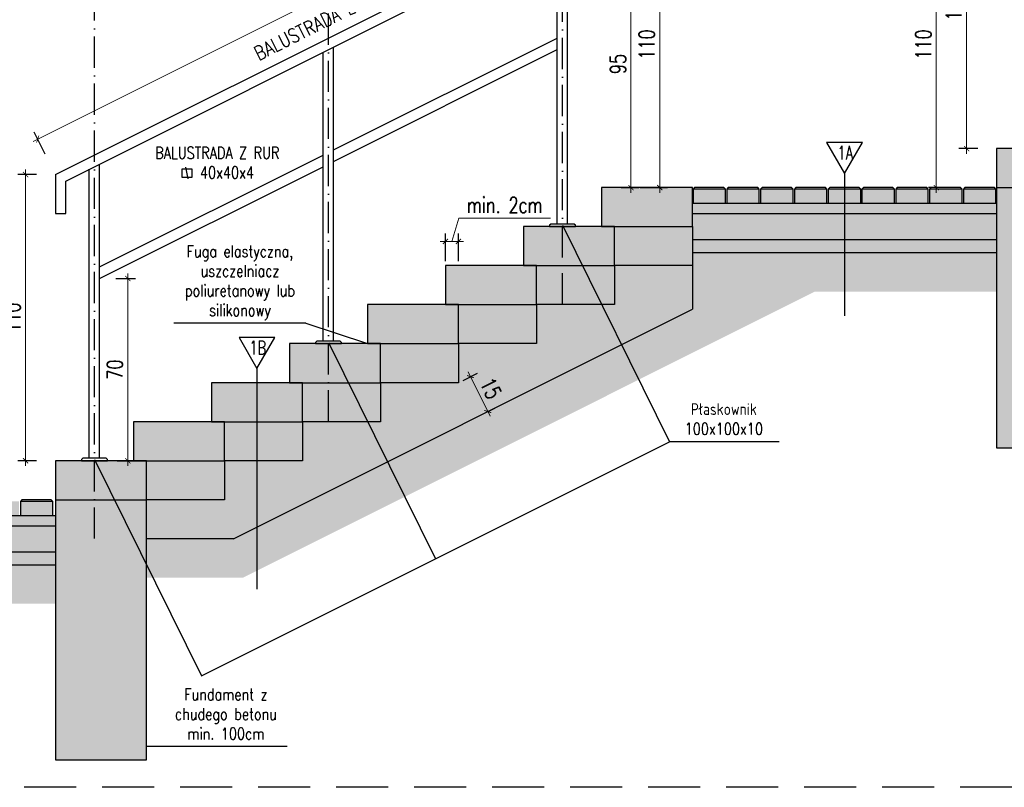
# Model space of a CAD drawing. Header units: millimetres. Extents: x 31969 to 285678, y -69766 to -1123.
# Tile 28 of 176: x 139564 to 139942, y -19240 to -18945. Entities that reach past the tile are written whole.
import ezdxf
from ezdxf.enums import TextEntityAlignment as Align

# ---------------------------------------------------------------- set-up
doc = ezdxf.new("R2010")
doc.units = ezdxf.units.MM
for name, pattern in [('ACAD_ISO03W100', [30, 12, -18]), ('ACAD_ISO10W100', [18, 12, -3, 0, -3]), ('HIDDEN', [0.375, 0.25, -0.125])]:
    doc.linetypes.add(name, pattern=pattern)
for name, color, linetype in [('a-balustrada i pochwyt', 1, 'Continuous'), ('a-balustrady detal', 5, 'Continuous'), ('a-opis 2', 1, 'Continuous'), ('a-osie', 4, 'ACAD_ISO10W100'), ('a-przekrój 1', 3, 'Continuous'), ('a-przekrój 2', 251, 'Continuous'), ('a-przekrój 4', 118, 'Continuous'), ('a-przekrój 5', 5, 'Continuous'), ('a-przerywana', 250, 'HIDDEN'), ('a-wymiary', 11, 'Continuous')]:
    doc.layers.add(name, color=color, linetype=linetype)
doc.styles.add('RS01507', font='romans.shx', dxfattribs={"width": 0.7, "height": 0.15})
doc.styles.add('WYMIAR', font='romans.shx', dxfattribs={"width": 0.8})
doc.styles.add('WYMIARY', font='simplex.shx', dxfattribs={"width": 0.75})
doc.dimstyles.new('MAREK50', dxfattribs={"dimtxt": 12.5, "dimasz": 5, "dimexe": 3, "dimexo": 2, "dimgap": 3.5, "dimtad": 1, "dimdec": 1, "dimdsep": 46, "dimtxsty": 'WYMIARY', "dimblk1": 'ARCHTICK', "dimblk2": 'ARCHTICK', "dimsah": 1, "dimcen": 2.5, "dimdle": 5, "dimadec": 0, "dimazin": 0, "dimtfac": 1, "dimtdec": 1, "dimtmove": 1, "dimatfit": 3, "dimldrblk": 'ARCHTICK', "dimfxl": 1, "dimtolj": 1, "dimtzin": 0, "dimarcsym": 0})
pattern_1 = [(50, (-1473.0534, -425.0297), (3.64369338, -0.31878171), [0.381, -4.191]), (355, (-1473.0534, -425.0297), (-0.70486843, 3.8211369), [0.3048, -3.35281168]), (100.4514447, (-1472.7497, -425.0563), (2.93882494, 3.50235504), [0.32380018, -3.56180489]), (46.1842, (-1473.0534, -424.0137), (5.42158082, -0.84084656), [0.5715, -6.2865]), (96.6355576, (-1472.6016, -424.084), (4.74808268, 4.9485225), [0.48570046, -5.34271216]), (351.184151, (-1473.0534, -424.014), (4.74808268, 4.9485225), [0.45719934, -5.02919464]), (21, (-1472.5454, -424.2677), (3.032287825, -2.045303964), [0.381, -4.191]), (326, (-1472.5454, -424.2677), (1.23604057, 3.68375932), [0.3048, -3.3528]), (71.451445, (-1472.2927, -424.4382), (4.268328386, 1.63845538), [0.32380018, -3.56179875]), (37.5, (-1473.0534, -425.0297), (0.061772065, 1.691100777), [0, -3.31216, 0, -3.4036, 0, -3.3655]), (7.5, (-1473.0534, -425.0297), (1.33639325, 2.003611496), [0, -1.94056, 0, -3.23596, 0, -1.2827]), (327.5, (-1474.1862, -425.0297), (2.711811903, -0.11457488), [0, -1.27, 0, -3.9624, 0, -5.2578]), (317.5, (-1474.6942, -425.0297), (2.962583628, 0.50852982), [0, -1.651, 0, -2.63144, 0, -3.7338])]
pattern_2 = [(45, (-1473.05335, -425.02975), (-0.1683798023, 0.5051394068), [0, -0.47625])]

# ---------------------------------------------------------------- blocks, each defined once
blk = doc.blocks.new('_ARCHTICK')
at = {"color": 0, "linetype": 'ByBlock', "const_width": 0.15}
blk.add_lwpolyline([(-0.5, -0.5), (0.5, 0.5)], dxfattribs=at)
blk = doc.blocks.new('*D252')
at = {"layer": 'a-wymiary', "color": 0, "linetype": 'ACAD_ISO03W100', "lineweight": -2, "ltscale": 100}
blk.add_line((139734.19, -19083.36), (139739.72, -19080.6), dxfattribs=at)
at = {"layer": 'a-wymiary', "color": 0, "lineweight": 0, "ltscale": 100}
blk.add_line((139736.15, -19080.15), (139744.64, -19097.15), dxfattribs=at)
at = {"layer": 'a-wymiary', "color": 0, "lineweight": -2, "ltscale": 100}
blk.add_line((139740.9, -19096.78), (139746.43, -19094.02), dxfattribs=at)
at = {"layer": 'DEFPOINTS', "color": 0, "ltscale": 100}
for p in [(139732.4, -19084.26), (139743.75, -19095.36), (139739.11, -19097.68)]:
    blk.add_point(p, dxfattribs=at)
at = {"layer": 'a-wymiary', "color": 0, "lineweight": 0, "ltscale": 100, "xscale": 2, "yscale": 2, "zscale": 2}
for p, rotation in [((139737.04, -19081.94), 116.5650511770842), ((139743.75, -19095.36), 296.5650511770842)]:
    blk.add_blockref('_ARCHTICK', p, dxfattribs=dict(at, rotation=rotation))
at = {"layer": 'a-wymiary', "color": 0, "ltscale": 100, "insert": (139744.87, -19086.41), "char_height": 6, "attachment_point": 5, "rotation": 296.5651, "style": 'WYMIARY'}
blk.add_mtext('\\A1;15', dxfattribs=at)
blk = doc.blocks.new('*D257')
at = {"layer": 'a-wymiary', "color": 0, "lineweight": 0, "ltscale": 100}
blk.add_line((139782.38, -18884.73), (139568.8, -18991.52), dxfattribs=at)
at = {"layer": 'a-wymiary', "color": 0, "linetype": 'ACAD_ISO03W100', "lineweight": -2, "ltscale": 100}
blk.add_line((139783.46, -18891.36), (139779.25, -18882.95), dxfattribs=at)
at = {"layer": 'a-wymiary', "color": 0, "lineweight": -2, "ltscale": 100}
blk.add_line((139573.46, -18996.36), (139569.25, -18987.95), dxfattribs=at)
at = {"layer": 'DEFPOINTS', "color": 0, "ltscale": 100}
for p in [(139784.35, -18893.15), (139570.59, -18990.63), (139574.35, -18998.15)]:
    blk.add_point(p, dxfattribs=at)
at = {"layer": 'a-wymiary', "color": 0, "lineweight": 0, "ltscale": 100, "xscale": 2, "yscale": 2, "zscale": 2}
for p, rotation in [((139780.59, -18885.63), 26.56505117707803), ((139570.59, -18990.63), 206.565051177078)]:
    blk.add_blockref('_ARCHTICK', p, dxfattribs=dict(at, rotation=rotation))
at = {"layer": 'a-wymiary', "color": 0, "ltscale": 100, "insert": (139673.35, -18933.66), "char_height": 6, "attachment_point": 5, "rotation": 26.5651, "style": 'WYMIARY'}
blk.add_mtext('\\A1;235', dxfattribs=at)
blk = doc.blocks.new('*D259')
at = {"layer": 'a-wymiary', "color": 0, "lineweight": 0, "ltscale": 100}
blk.add_line((139565.92, -19116.26), (139565.92, -19002.26), dxfattribs=at)
at = {"layer": 'a-wymiary', "color": 0, "lineweight": -2, "ltscale": 100}
blk.add_line((139570.16, -19004.26), (139562.92, -19004.26), dxfattribs=at)
at = {"layer": 'a-wymiary', "color": 0, "linetype": 'ACAD_ISO03W100', "lineweight": -2, "ltscale": 100}
blk.add_line((139570.16, -19114.26), (139562.92, -19114.26), dxfattribs=at)
at = {"layer": 'DEFPOINTS', "color": 0, "ltscale": 100}
for p in [(139565.92, -19004.26), (139572.16, -19004.26), (139572.16, -19114.26)]:
    blk.add_point(p, dxfattribs=at)
at = {"layer": 'a-wymiary', "color": 0, "lineweight": 0, "ltscale": 100, "xscale": 2, "yscale": 2, "zscale": 2}
for p, rotation in [((139565.92, -19004.26), 90), ((139565.92, -19114.26), 270)]:
    blk.add_blockref('_ARCHTICK', p, dxfattribs=dict(at, rotation=rotation))
at = {"layer": 'a-wymiary', "color": 0, "ltscale": 100, "insert": (139560.92, -19059.26), "char_height": 6, "attachment_point": 5, "rotation": 90, "style": 'WYMIARY'}
blk.add_mtext('\\A1;110', dxfattribs=at)
blk = doc.blocks.new('*D260')
at = {"layer": 'a-wymiary', "color": 0, "lineweight": 0, "ltscale": 100}
blk.add_line((139605.24, -19116.26), (139605.24, -19042.23), dxfattribs=at)
at = {"layer": 'a-wymiary', "color": 0, "lineweight": -2, "ltscale": 100}
blk.add_line((139600.62, -19044.23), (139608.24, -19044.23), dxfattribs=at)
at = {"layer": 'a-wymiary', "color": 0, "linetype": 'ACAD_ISO03W100', "lineweight": -2, "ltscale": 100}
blk.add_line((139601.12, -19114.26), (139608.24, -19114.26), dxfattribs=at)
at = {"layer": 'DEFPOINTS', "color": 0, "ltscale": 100}
for p in [(139598.62, -19044.23), (139605.24, -19044.23), (139599.12, -19114.26)]:
    blk.add_point(p, dxfattribs=at)
at = {"layer": 'a-wymiary', "color": 0, "lineweight": 0, "ltscale": 100, "xscale": 2, "yscale": 2, "zscale": 2}
for p, rotation in [((139605.24, -19044.23), 90), ((139605.24, -19114.26), 270)]:
    blk.add_blockref('_ARCHTICK', p, dxfattribs=dict(at, rotation=rotation))
at = {"layer": 'a-wymiary', "color": 0, "ltscale": 100, "insert": (139600.24, -19079.24), "char_height": 6, "attachment_point": 5, "rotation": 90, "style": 'WYMIARY'}
blk.add_mtext('\\A1;70', dxfattribs=at)
blk = doc.blocks.new('*D264')
at = {"layer": 'a-wymiary', "color": 0, "linetype": 'ACAD_ISO03W100', "lineweight": -2, "ltscale": 100}
blk.add_line((139795.08, -18914.26), (139801.8, -18914.26), dxfattribs=at)
at = {"layer": 'a-wymiary', "color": 0, "lineweight": 0, "ltscale": 100}
blk.add_line((139798.8, -18912.26), (139798.8, -19011.26), dxfattribs=at)
at = {"layer": 'a-wymiary', "color": 0, "lineweight": -2, "ltscale": 100}
blk.add_line((139795.08, -19009.26), (139801.8, -19009.26), dxfattribs=at)
at = {"layer": 'DEFPOINTS', "color": 0, "ltscale": 100}
for p in [(139793.08, -18914.26), (139793.08, -19009.26), (139798.8, -19009.26)]:
    blk.add_point(p, dxfattribs=at)
at = {"layer": 'a-wymiary', "color": 0, "lineweight": 0, "ltscale": 100, "xscale": 2, "yscale": 2, "zscale": 2}
for p, rotation in [((139798.8, -18914.26), 90), ((139798.8, -19009.26), 270)]:
    blk.add_blockref('_ARCHTICK', p, dxfattribs=dict(at, rotation=rotation))
at = {"layer": 'a-wymiary', "color": 0, "ltscale": 100, "insert": (139793.8, -18961.76), "char_height": 6, "attachment_point": 5, "rotation": 90, "style": 'WYMIARY'}
blk.add_mtext('\\A1;95', dxfattribs=at)
blk = doc.blocks.new('*D265')
at = {"layer": 'a-wymiary', "color": 0, "lineweight": -2, "ltscale": 100}
blk.add_line((139802.32, -18899.26), (139812.87, -18899.26), dxfattribs=at)
at = {"layer": 'a-wymiary', "color": 0, "lineweight": 0, "ltscale": 100}
blk.add_line((139809.87, -19011.26), (139809.87, -18897.26), dxfattribs=at)
at = {"layer": 'a-wymiary', "color": 0, "linetype": 'ACAD_ISO03W100', "lineweight": -2, "ltscale": 100}
blk.add_line((139802.32, -19009.26), (139812.87, -19009.26), dxfattribs=at)
at = {"layer": 'DEFPOINTS', "color": 0, "ltscale": 100}
for p in [(139800.32, -18899.26), (139809.87, -18899.26), (139800.32, -19009.26)]:
    blk.add_point(p, dxfattribs=at)
at = {"layer": 'a-wymiary', "color": 0, "lineweight": 0, "ltscale": 100, "xscale": 2, "yscale": 2, "zscale": 2}
for p, rotation in [((139809.87, -18899.26), 90), ((139809.87, -19009.26), 270)]:
    blk.add_blockref('_ARCHTICK', p, dxfattribs=dict(at, rotation=rotation))
at = {"layer": 'a-wymiary', "color": 0, "ltscale": 100, "insert": (139804.87, -18954.26), "char_height": 6, "attachment_point": 5, "rotation": 90, "style": 'WYMIARY'}
blk.add_mtext('\\A1;110', dxfattribs=at)
blk = doc.blocks.new('*D269')
at = {"layer": 'a-wymiary', "color": 0, "lineweight": -2, "ltscale": 100}
blk.add_line((139932.16, -18884.26), (139924.92, -18884.26), dxfattribs=at)
at = {"layer": 'a-wymiary', "color": 0, "lineweight": 0, "ltscale": 100}
blk.add_line((139927.92, -18996.26), (139927.92, -18882.26), dxfattribs=at)
at = {"layer": 'a-wymiary', "color": 0, "linetype": 'ACAD_ISO03W100', "lineweight": -2, "ltscale": 100}
blk.add_line((139932.16, -18994.26), (139924.92, -18994.26), dxfattribs=at)
at = {"layer": 'DEFPOINTS', "color": 0, "ltscale": 100}
for p in [(139927.92, -18884.26), (139934.16, -18884.26), (139934.16, -18994.26)]:
    blk.add_point(p, dxfattribs=at)
at = {"layer": 'a-wymiary', "color": 0, "lineweight": 0, "ltscale": 100, "xscale": 2, "yscale": 2, "zscale": 2}
for p, rotation in [((139927.92, -18884.26), 90), ((139927.92, -18994.26), 270)]:
    blk.add_blockref('_ARCHTICK', p, dxfattribs=dict(at, rotation=rotation))
at = {"layer": 'a-wymiary', "color": 0, "ltscale": 100, "insert": (139922.92, -18939.26), "char_height": 6, "attachment_point": 5, "rotation": 90, "style": 'WYMIARY'}
blk.add_mtext('\\A1;110', dxfattribs=at)
blk = doc.blocks.new('*D270')
at = {"layer": 'a-wymiary', "color": 0, "lineweight": -2, "ltscale": 100}
blk.add_line((139921.53, -18899.26), (139913.25, -18899.26), dxfattribs=at)
at = {"layer": 'a-wymiary', "color": 0, "lineweight": 0, "ltscale": 100}
blk.add_line((139916.25, -19011.26), (139916.25, -18897.26), dxfattribs=at)
at = {"layer": 'a-wymiary', "color": 0, "linetype": 'ACAD_ISO03W100', "lineweight": -2, "ltscale": 100}
blk.add_line((139921.53, -19009.26), (139913.25, -19009.26), dxfattribs=at)
at = {"layer": 'DEFPOINTS', "color": 0, "ltscale": 100}
for p in [(139916.25, -18899.26), (139923.53, -18899.26), (139923.53, -19009.26)]:
    blk.add_point(p, dxfattribs=at)
at = {"layer": 'a-wymiary', "color": 0, "lineweight": 0, "ltscale": 100, "xscale": 2, "yscale": 2, "zscale": 2}
for p, rotation in [((139916.25, -18899.26), 90), ((139916.25, -19009.26), 270)]:
    blk.add_blockref('_ARCHTICK', p, dxfattribs=dict(at, rotation=rotation))
at = {"layer": 'a-wymiary', "color": 0, "ltscale": 100, "insert": (139911.25, -18954.26), "char_height": 6, "attachment_point": 5, "rotation": 90, "style": 'WYMIARY'}
blk.add_mtext('\\A1;110', dxfattribs=at)
blk = doc.blocks.new('*D282')
at = {"layer": 'a-wymiary', "color": 0, "lineweight": 0, "ltscale": 100}
for p, q in [((139729.9, -19029.97), (139732.6, -19020.97)), ((139732.6, -19020.97), (139767.89, -19020.97)), ((139725.4, -19029.97), (139734.4, -19029.97))]:
    blk.add_line(p, q, dxfattribs=at)
at = {"layer": 'a-wymiary', "color": 0, "linetype": 'ACAD_ISO03W100', "lineweight": -2, "ltscale": 100}
blk.add_line((139727.4, -19037.59), (139727.4, -19026.97), dxfattribs=at)
at = {"layer": 'a-wymiary', "color": 0, "lineweight": -2, "ltscale": 100}
blk.add_line((139732.4, -19037.59), (139732.4, -19026.97), dxfattribs=at)
at = {"layer": 'DEFPOINTS', "color": 0, "ltscale": 100}
for p in [(139732.4, -19029.97), (139727.4, -19039.59), (139732.4, -19039.59)]:
    blk.add_point(p, dxfattribs=at)
at = {"layer": 'a-wymiary', "color": 0, "lineweight": 0, "ltscale": 100, "xscale": 2, "yscale": 2, "zscale": 2, "rotation": 180}
blk.add_blockref('_ARCHTICK', (139727.4, -19029.97), dxfattribs=at)
at = {"layer": 'a-wymiary', "color": 0, "lineweight": 0, "ltscale": 100, "xscale": 2, "yscale": 2, "zscale": 2}
blk.add_blockref('_ARCHTICK', (139732.4, -19029.97), dxfattribs=at)
at = {"layer": 'a-wymiary', "color": 0, "ltscale": 100, "insert": (139750.25, -19015.97), "char_height": 6, "attachment_point": 5, "style": 'WYMIARY'}
blk.add_mtext('\\A1;min. 2cm', dxfattribs=at)

msp = doc.modelspace()

# ---------------------------------------------------------------- hatches: boundary and pattern name
at = {"layer": 'a-przekrój 4'}
h = msp.add_hatch(dxfattribs=at)
h.set_pattern_fill('DASH', color=256, scale=0.5, angle=45, style=0)
h.set_pattern_definition([(45, (-1473.0534, -425.0297), (2e-16, 2.24506403), [1.5875, -1.5875])])
h.paths.add_polyline_path([(139612.4, -19114.26), (139607.4, -19114.26), (139577.4, -19114.26), (139577.4, -19129.26), (139612.4, -19129.26)])
h.paths.add_polyline_path([(139642.4, -19099.26), (139637.4, -19099.26), (139607.4, -19099.26), (139607.4, -19114.26), (139642.4, -19114.26)])
h.paths.add_polyline_path([(139654.9, -19084.26), (139637.4, -19084.26), (139637.4, -19099.26), (139654.9, -19099.26)])
h.paths.add_polyline_path([(139672.4, -19084.26), (139667.4, -19084.26), (139654.9, -19084.26), (139654.9, -19099.26), (139672.4, -19099.26)])
h.paths.add_polyline_path([(139702.4, -19069.26), (139697.4, -19069.26), (139667.4, -19069.26), (139667.4, -19084.26), (139702.4, -19084.26)])
h.paths.add_polyline_path([(139732.4, -19054.26), (139727.4, -19054.26), (139697.4, -19054.26), (139697.4, -19069.26), (139732.4, -19069.26)])
h.paths.add_polyline_path([(139762.4, -19039.26), (139757.4, -19039.26), (139727.4, -19039.26), (139727.4, -19054.26), (139762.4, -19054.26)])
h.paths.add_polyline_path([(139792.4, -19024.26), (139787.4, -19024.26), (139757.4, -19024.26), (139757.4, -19039.26), (139792.4, -19039.26)])
h.paths.add_polyline_path([(139822.4, -19009.26), (139787.4, -19009.26), (139787.4, -19024.26), (139822.4, -19024.26)])
h.paths.add_polyline_path([(139420.4, -19129.89), (139407.91, -19129.89), (139407.91, -19135.26), (139420.4, -19135.26)])
h.paths.add_polyline_path([(139433.4, -19129.89), (139420.9, -19129.89), (139420.9, -19135.26), (139433.4, -19135.26)])
h.paths.add_polyline_path([(139446.4, -19129.89), (139433.9, -19129.89), (139433.9, -19135.26), (139446.4, -19135.26)])
h.paths.add_polyline_path([(139459.4, -19129.89), (139446.9, -19129.89), (139446.9, -19135.26), (139459.4, -19135.26)])
h.paths.add_polyline_path([(139472.4, -19129.89), (139459.9, -19129.89), (139459.9, -19135.26), (139472.4, -19135.26)])
h.paths.add_polyline_path([(139485.4, -19129.89), (139472.9, -19129.89), (139472.9, -19135.26), (139485.4, -19135.26)])
h.paths.add_polyline_path([(139498.4, -19129.89), (139485.9, -19129.89), (139485.9, -19135.26), (139498.4, -19135.26)])
h.paths.add_polyline_path([(139511.4, -19129.89), (139498.9, -19129.89), (139498.9, -19135.26), (139511.4, -19135.26)])
h.paths.add_polyline_path([(139524.4, -19129.89), (139511.9, -19129.89), (139511.9, -19135.26), (139524.4, -19135.26)])
h.paths.add_polyline_path([(139537.4, -19129.89), (139524.9, -19129.89), (139524.9, -19135.26), (139537.4, -19135.26)])
h.paths.add_polyline_path([(139550.4, -19129.89), (139537.9, -19129.89), (139537.9, -19135.26), (139550.4, -19135.26)])
h.paths.add_polyline_path([(139557.9, -19129.89), (139550.9, -19129.89), (139550.9, -19135.26), (139557.9, -19135.26)])
h.paths.add_polyline_path([(139563.4, -19129.89), (139557.9, -19129.89), (139557.9, -19135.26), (139563.4, -19135.26)])
h.paths.add_polyline_path([(139576.39, -19129.89), (139563.9, -19129.89), (139563.9, -19135.26), (139576.39, -19135.26)])
h.paths.add_polyline_path([(139939.15, -19009.89), (139926.65, -19009.89), (139926.65, -19015.26), (139939.15, -19015.26)])
h.paths.add_polyline_path([(139926.15, -19009.89), (139919.9, -19009.89), (139919.9, -19015.26), (139926.15, -19015.26)])
h.paths.add_polyline_path([(139919.9, -19009.89), (139913.65, -19009.89), (139913.65, -19015.26), (139919.9, -19015.26)])
h.paths.add_polyline_path([(139913.15, -19009.89), (139900.65, -19009.89), (139900.65, -19015.26), (139913.15, -19015.26)])
h.paths.add_polyline_path([(139900.15, -19009.89), (139887.65, -19009.89), (139887.65, -19015.26), (139900.15, -19015.26)])
h.paths.add_polyline_path([(139887.15, -19009.89), (139874.65, -19009.89), (139874.65, -19015.26), (139887.15, -19015.26)])
h.paths.add_polyline_path([(139874.15, -19009.89), (139861.65, -19009.89), (139861.65, -19015.26), (139874.15, -19015.26)])
h.paths.add_polyline_path([(139861.15, -19009.89), (139848.65, -19009.89), (139848.65, -19015.26), (139861.15, -19015.26)])
h.paths.add_polyline_path([(139848.15, -19009.89), (139835.65, -19009.89), (139835.65, -19015.26), (139848.15, -19015.26)])
h.paths.add_polyline_path([(139835.15, -19009.89), (139822.66, -19009.89), (139822.66, -19015.26), (139835.15, -19015.26)])
h.paths.add_polyline_path([(139974.4, -18994.26), (139969.4, -18994.26), (139939.4, -18994.26), (139939.4, -19009.26), (139974.4, -19009.26)])
h.paths.add_polyline_path([(140094.4, -18934.26), (140059.4, -18934.26), (140059.4, -18949.26), (140094.4, -18949.26)])
h.paths.add_polyline_path([(140064.4, -18949.26), (140059.4, -18949.26), (140029.4, -18949.26), (140029.4, -18964.26), (140064.4, -18964.26)])
h.paths.add_polyline_path([(140034.4, -18964.26), (140029.4, -18964.26), (140016.9, -18964.26), (140016.9, -18979.26), (140034.4, -18979.26)])
h.paths.add_polyline_path([(140016.9, -18964.26), (139999.4, -18964.26), (139999.4, -18979.26), (140016.9, -18979.26)])
h.paths.add_polyline_path([(140004.4, -18979.26), (139999.4, -18979.26), (139969.4, -18979.26), (139969.4, -18994.26), (140004.4, -18994.26)])
h.paths.add_polyline_path([(140139.9, -18934.89), (140133.65, -18934.89), (140133.65, -18940.26), (140139.9, -18940.26)])
h.paths.add_polyline_path([(140133.15, -18934.89), (140120.65, -18934.89), (140120.65, -18940.26), (140133.15, -18940.26)])
h.paths.add_polyline_path([(140120.15, -18934.89), (140107.65, -18934.89), (140107.65, -18940.26), (140120.15, -18940.26)])
h.paths.add_polyline_path([(140107.15, -18934.89), (140094.66, -18934.89), (140094.66, -18940.26), (140107.15, -18940.26)])
h = msp.add_hatch(dxfattribs=at)
h.set_pattern_fill('DASH', color=256, scale=0.9, angle=45, style=0)
h.set_pattern_definition([(45, (-1473.0534, -425.0297), (4e-16, 4.041115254), [2.8575, -2.8575])])
h.paths.add_polyline_path([(140094.4, -18949.26), (140064.4, -18949.26), (140064.4, -18964.26), (140094.4, -18964.26)])
h.paths.add_polyline_path([(140064.4, -18964.26), (140034.4, -18964.26), (140034.4, -18979.26), (140064.4, -18979.26)])
h.paths.add_polyline_path([(140034.4, -18979.26), (140016.9, -18979.26), (140016.9, -18994.26), (140034.4, -18994.26)])
h.paths.add_polyline_path([(140016.9, -18979.26), (140004.4, -18979.26), (140004.4, -18994.26), (140016.9, -18994.26)])
h.paths.add_polyline_path([(140004.4, -18994.26), (139974.4, -18994.26), (139974.4, -19009.26), (140004.4, -19009.26)])
h.paths.add_polyline_path([(139822.4, -19024.26), (139792.4, -19024.26), (139792.4, -19039.26), (139822.4, -19039.26)])
h.paths.add_polyline_path([(139792.4, -19039.26), (139762.4, -19039.26), (139762.4, -19054.26), (139792.4, -19054.26)])
h.paths.add_polyline_path([(139762.4, -19054.26), (139732.4, -19054.26), (139732.4, -19069.26), (139762.4, -19069.26)])
h.paths.add_polyline_path([(139732.4, -19069.26), (139702.4, -19069.26), (139702.4, -19084.26), (139732.4, -19084.26)])
h.paths.add_polyline_path([(139702.4, -19084.26), (139672.4, -19084.26), (139672.4, -19099.26), (139702.4, -19099.26)])
h.paths.add_polyline_path([(139672.4, -19099.26), (139654.9, -19099.26), (139654.9, -19114.26), (139672.4, -19114.26)])
h.paths.add_polyline_path([(139654.9, -19099.26), (139642.4, -19099.26), (139642.4, -19114.26), (139654.9, -19114.26)])
h.paths.add_polyline_path([(139642.4, -19114.26), (139612.4, -19114.26), (139612.4, -19129.26), (139642.4, -19129.26)])
h = msp.add_hatch(dxfattribs=at)
h.set_pattern_fill('EARTH', color=256, scale=0.5, angle=45, style=0)
h.set_pattern_definition([(45, (-1473.0534, -425.0297), (4e-16, 4.49012806), [3.175, -3.175]), (45, (-1473.8953, -424.188), (4e-16, 4.49012806), [3.175, -3.175]), (45, (-1474.737, -423.346), (4e-16, 4.49012806), [3.175, -3.175]), (135, (-1474.737, -422.7847), (-4.49012806, 4e-16), [3.175, -3.175]), (135, (-1473.8953, -421.9428), (-4.49012806, 4e-16), [3.175, -3.175]), (135, (-1473.0534, -421.101), (-4.49012806, 4e-16), [3.175, -3.175])])
h.paths.add_polyline_path([(140139.9, -18975.05), (140139.9, -18972.93), (140142.46, -18972.04), (140137.89, -18970.79), (140139.9, -18970.2), (140139.9, -18959.26), (140094.4, -18959.26), (140094.4, -18981.03), (140016.9, -19019.78), (140016.9, -19036.55)])
h.paths.add_polyline_path([(140016.9, -19019.78), (140007.94, -19024.26), (139974.4, -19024.26), (139974.4, -19039.26), (140011.49, -19039.26), (140016.9, -19036.55)])
h.paths.add_polyline_path([(139939.4, -19034.26), (139919.9, -19034.26), (139919.9, -19049.26), (139939.4, -19049.26)])
h.paths.add_polyline_path([(139919.9, -19034.26), (139822.4, -19034.26), (139822.4, -19056.03), (139654.9, -19139.78), (139654.9, -19156.55), (139869.49, -19049.26), (139919.9, -19049.26)])
h.paths.add_polyline_path([(139654.9, -19139.78), (139645.94, -19144.26), (139612.4, -19144.26), (139612.4, -19159.26), (139649.49, -19159.26), (139654.9, -19156.55)])
h.paths.add_polyline_path([(139577.4, -19154.26), (139557.9, -19154.26), (139557.9, -19169.26), (139577.4, -19169.26)])
h.paths.add_polyline_path([(139557.9, -19154.26), (139407.4, -19154.26), (139407.4, -19169.26), (139557.9, -19169.26)])
h = msp.add_hatch(dxfattribs=at)
h.set_pattern_fill('AR-CONC', color=256, scale=0.02, style=0)
h.set_pattern_definition(pattern_1)
h.paths.add_polyline_path([(140094.4, -18964.26), (140064.4, -18964.26), (140064.4, -18979.26), (140034.4, -18979.26), (140034.4, -18994.26), (140016.9, -18994.26), (140016.9, -19019.78), (140094.4, -18981.03)])
h.paths.add_polyline_path([(140016.9, -18994.26), (140004.4, -18994.26), (140004.4, -19009.26), (139974.4, -19009.26), (139974.4, -19024.26), (140007.94, -19024.26), (140016.9, -19019.78)])
h.paths.add_polyline_path([(139822.4, -19039.26), (139792.4, -19039.26), (139792.4, -19054.26), (139762.4, -19054.26), (139762.4, -19069.26), (139732.4, -19069.26), (139732.4, -19084.26), (139702.4, -19084.26), (139702.4, -19099.26), (139672.4, -19099.26), (139672.4, -19114.26), (139654.9, -19114.26), (139654.9, -19139.78), (139822.4, -19056.03)])
h.paths.add_polyline_path([(139654.9, -19114.26), (139642.4, -19114.26), (139642.4, -19129.26), (139612.4, -19129.26), (139612.4, -19144.26), (139645.94, -19144.26), (139654.9, -19139.78)])
h = msp.add_hatch(dxfattribs=at)
h.set_pattern_fill('DASH', color=256, scale=0.7, angle=45, style=0)
h.set_pattern_definition([(45, (-1473.0534, -425.0297), (2e-16, 3.143089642), [2.2225, -2.2225])])
h.paths.add_polyline_path([(139974.4, -19009.26), (139939.4, -19009.26), (139939.4, -19109.26), (139974.4, -19109.26)])
h.paths.add_polyline_path([(139577.4, -19229.26), (139612.4, -19229.26), (139612.4, -19129.26), (139577.4, -19129.26)])
at = {"layer": 'a-przekrój 4', "ltscale": 1.5}
h = msp.add_hatch(dxfattribs=at)
h.set_pattern_fill('DOTS', color=256, scale=0.3, angle=45, style=0)
h.set_pattern_definition(pattern_2)
h.paths.add_polyline_path([(139557.9, -19135.26), (139407.4, -19135.26), (139407.4, -19139.26), (139557.9, -19139.26)])
h.paths.add_polyline_path([(139577.4, -19135.26), (139557.9, -19135.26), (139557.9, -19139.26), (139577.4, -19139.26)])
h.paths.add_polyline_path([(139939.4, -19015.26), (139919.9, -19015.26), (139919.9, -19019.26), (139939.4, -19019.26)])
h.paths.add_polyline_path([(139919.9, -19015.26), (139913.65, -19015.26), (139822.4, -19015.26), (139822.4, -19019.26), (139919.9, -19019.26)])
at = {"layer": 'a-przekrój 4'}
h = msp.add_hatch(dxfattribs=at)
h.set_pattern_fill('AR-CONC', color=256, scale=0.02, style=0)
h.set_pattern_definition(pattern_1)
h.paths.add_polyline_path([(139557.9, -19139.26), (139407.4, -19139.26), (139407.4, -19149.26), (139557.9, -19149.26)])
h.paths.add_polyline_path([(139577.4, -19139.26), (139557.9, -19139.26), (139557.9, -19149.26), (139577.4, -19149.26)])
h.paths.add_polyline_path([(139919.9, -19019.26), (139822.4, -19019.26), (139822.4, -19024.26), (139822.4, -19029.26), (139919.9, -19029.26)])
h.paths.add_polyline_path([(139939.4, -19019.26), (139919.9, -19019.26), (139919.9, -19029.26), (139939.4, -19029.26)])
at = {"layer": 'a-przekrój 4', "ltscale": 1.5}
h = msp.add_hatch(dxfattribs=at)
h.set_pattern_fill('DOTS', color=256, scale=0.3, angle=45, style=0)
h.set_pattern_definition(pattern_2)
h.paths.add_polyline_path([(139557.9, -19149.26), (139407.4, -19149.26), (139407.4, -19154.26), (139557.9, -19154.26)])
h.paths.add_polyline_path([(139577.4, -19149.26), (139557.9, -19149.26), (139557.9, -19154.26), (139577.4, -19154.26)])
h.paths.add_polyline_path([(139919.9, -19029.26), (139822.4, -19029.26), (139822.4, -19034.26), (139919.9, -19034.26)])
h.paths.add_polyline_path([(139939.4, -19029.26), (139919.9, -19029.26), (139919.9, -19034.26), (139939.4, -19034.26)])

# ---------------------------------------------------------------- linework, layer by layer
at = {"layer": 'a-balustrada i pochwyt'}
for p, q in [((139880.92, -19003.85), (139880.92, -19058.53)), ((139654.9, -19078.85), (139654.9, -19163.68))]:
    msp.add_line(p, q, dxfattribs=at)
for points in [[(139880.92, -19003.85), (139887.8, -18991.94), (139874.05, -18991.94), (139880.92, -19003.85), (139880.92, -19003.85)], [(139654.9, -19078.85), (139661.78, -19066.94), (139648.03, -19066.94), (139654.9, -19078.85), (139654.9, -19078.85)]]:
    msp.add_lwpolyline(points, dxfattribs=at)
at = {"layer": 'a-balustrady detal', "ltscale": 0.5}
for p, q in [((139577.4, -19004.26), (139787.4, -18899.26)), ((139581.4, -19006.73), (139783.4, -18905.73)), ((139774.4, -19023.26), (139774.4, -18910.23)), ((139770.4, -19023.26), (139770.4, -18912.23)), ((139684.4, -18994.76), (139770.4, -18951.76)), ((139684.4, -19068.26), (139684.4, -18955.23)), ((139684.4, -18999.23), (139770.4, -18956.23)), ((139680.4, -19068.26), (139680.4, -18957.23)), ((139594.4, -19039.76), (139680.4, -18996.76)), ((139590.4, -19113.26), (139590.4, -19002.23)), ((139594.4, -19113.26), (139594.4, -19000.23)), ((139594.4, -19044.23), (139680.4, -19001.23)), ((139577.4, -19004.26), (139577.4, -19019.26)), ((139581.4, -19019.26), (139581.4, -19006.73)), ((139577.4, -19019.26), (139581.4, -19019.26))]:
    msp.add_line(p, q, dxfattribs=at)
for points in [[(139767.4, -19024.26), (139777.4, -19024.26), (139777.4, -19023.76), (139776.9, -19023.26), (139767.9, -19023.26), (139767.4, -19023.76)], [(139677.4, -19069.26), (139687.4, -19069.26), (139687.4, -19068.76), (139686.9, -19068.26), (139677.9, -19068.26), (139677.4, -19068.76)], [(139587.4, -19114.26), (139597.4, -19114.26), (139597.4, -19113.76), (139596.9, -19113.26), (139587.9, -19113.26), (139587.4, -19113.76)]]:
    msp.add_lwpolyline(points, close=True, dxfattribs=at)
at = {"layer": 'a-opis 2', "ltscale": 0.1}
for p, q in [((139772.4, -19023.77), (139813.59, -19106.96)), ((139673.66, -19061.33), (139622.98, -19061.33)), ((139673.66, -19061.33), (139697.4, -19069.26)), ((139682.4, -19068.77), (139723.59, -19151.96)), ((139633.59, -19196.96), (139813.59, -19106.96)), ((139855.78, -19106.96), (139813.59, -19106.96)), ((139592.4, -19113.77), (139633.59, -19196.96)), ((139666.53, -19224.17), (139612.4, -19224.17))]:
    msp.add_line(p, q, dxfattribs=at)
for points in [[(139626.01, -19002.24), (139626.01, -19005.24), (139630.01, -19005.24), (139630.01, -19002.24), (139626.01, -19002.24)], [(139628.51, -19005.9), (139627.51, -19001.46)]]:
    msp.add_lwpolyline(points, dxfattribs=at)
at = {"layer": 'a-osie'}
for p, q in [((139592.4, -19144.18), (139592.4, -18786.52)), ((139682.4, -19099.18), (139682.4, -18786.52)), ((139772.4, -19054.18), (139772.4, -18786.52))]:
    msp.add_line(p, q, dxfattribs=at)
at = {"layer": 'a-przekrój 1'}
for p, q in [((139939.4, -19009.26), (139939.4, -19109.26)), ((139822.4, -19024.26), (139822.4, -19056.03)), ((139792.4, -19039.26), (139792.4, -19054.26)), ((139822.4, -19039.26), (139792.4, -19039.26)), ((139762.4, -19054.26), (139762.4, -19069.26)), ((139792.4, -19054.26), (139762.4, -19054.26)), ((139645.94, -19144.26), (139822.4, -19056.03)), ((139732.4, -19069.26), (139732.4, -19084.26)), ((139762.4, -19069.26), (139732.4, -19069.26)), ((139702.4, -19084.26), (139702.4, -19099.26)), ((139732.4, -19084.26), (139702.4, -19084.26)), ((139672.4, -19099.26), (139672.4, -19114.26)), ((139702.4, -19099.26), (139672.4, -19099.26)), ((139939.4, -19109.26), (139974.4, -19109.26)), ((139642.4, -19114.26), (139642.4, -19129.26)), ((139672.4, -19114.26), (139642.4, -19114.26)), ((139577.4, -19129.26), (139577.4, -19229.26)), ((139612.4, -19229.26), (139612.4, -19129.26)), ((139642.4, -19129.26), (139612.4, -19129.26)), ((139645.94, -19144.26), (139612.4, -19144.26)), ((139577.4, -19229.26), (139612.4, -19229.26))]:
    msp.add_line(p, q, dxfattribs=at)
for points in [[(139822.4, -19019.26), (139939.4, -19019.26)], [(139822.4, -19029.26), (139939.4, -19029.26)], [(139822.4, -19034.26), (139939.4, -19034.26)], [(139407.4, -19139.26), (139577.4, -19139.26)], [(139407.4, -19149.26), (139577.4, -19149.26)], [(139407.4, -19154.26), (139577.4, -19154.26)]]:
    msp.add_lwpolyline(points, dxfattribs=at)
at = {"layer": 'a-przekrój 2'}
for points in [[(139835.15, -19009.89), (139822.66, -19009.89)], [(139848.15, -19009.89), (139835.65, -19009.89)], [(139861.15, -19009.89), (139848.65, -19009.89)], [(139874.15, -19009.89), (139861.65, -19009.89)], [(139887.15, -19009.89), (139874.65, -19009.89)], [(139900.15, -19009.89), (139887.65, -19009.89)], [(139913.15, -19009.89), (139900.65, -19009.89)], [(139926.15, -19009.89), (139913.65, -19009.89)], [(139939.15, -19009.89), (139926.65, -19009.89)], [(139576.39, -19129.89), (139563.9, -19129.89)]]:
    msp.add_lwpolyline(points, dxfattribs=at)
at = {"layer": 'a-przekrój 5'}
for points in [[(139974.4, -18994.26), (139939.4, -18994.26), (139939.4, -19009.26), (139974.4, -19009.26)], [(139822.4, -19009.26), (139787.4, -19009.26), (139787.4, -19024.26), (139822.4, -19024.26)], [(139792.4, -19024.26), (139757.4, -19024.26), (139757.4, -19039.26), (139792.4, -19039.26)], [(139762.4, -19039.26), (139727.4, -19039.26), (139727.4, -19054.26), (139762.4, -19054.26)], [(139732.4, -19054.26), (139697.4, -19054.26), (139697.4, -19069.26), (139732.4, -19069.26)], [(139702.4, -19069.26), (139667.4, -19069.26), (139667.4, -19084.26), (139702.4, -19084.26)], [(139672.4, -19084.26), (139637.4, -19084.26), (139637.4, -19099.26), (139672.4, -19099.26)], [(139642.4, -19099.26), (139607.4, -19099.26), (139607.4, -19114.26), (139642.4, -19114.26)], [(139612.4, -19114.26), (139577.4, -19114.26), (139577.4, -19129.26), (139612.4, -19129.26)]]:
    msp.add_lwpolyline(points, close=True, dxfattribs=at)
for points in [[(139822.66, -19015.26), (139835.15, -19015.26), (139835.15, -19009.89), (139834.57, -19009.26), (139823.24, -19009.26), (139822.66, -19009.89), (139822.66, -19015.26)], [(139835.65, -19015.26), (139848.15, -19015.26), (139848.15, -19009.89), (139847.57, -19009.26), (139836.24, -19009.26), (139835.65, -19009.89), (139835.65, -19015.26)], [(139848.65, -19015.26), (139861.15, -19015.26), (139861.15, -19009.89), (139860.57, -19009.26), (139849.24, -19009.26), (139848.65, -19009.89), (139848.65, -19015.26)], [(139861.65, -19015.26), (139874.15, -19015.26), (139874.15, -19009.89), (139873.57, -19009.26), (139862.24, -19009.26), (139861.65, -19009.89), (139861.65, -19015.26)], [(139874.65, -19015.26), (139887.15, -19015.26), (139887.15, -19009.89), (139886.57, -19009.26), (139875.24, -19009.26), (139874.65, -19009.89), (139874.65, -19015.26)], [(139887.65, -19015.26), (139900.15, -19015.26), (139900.15, -19009.89), (139899.57, -19009.26), (139888.24, -19009.26), (139887.65, -19009.89), (139887.65, -19015.26)], [(139900.65, -19015.26), (139913.15, -19015.26), (139913.15, -19009.89), (139912.57, -19009.26), (139901.24, -19009.26), (139900.65, -19009.89), (139900.65, -19015.26)], [(139913.65, -19015.26), (139926.15, -19015.26), (139926.15, -19009.89), (139925.57, -19009.26), (139914.24, -19009.26), (139913.65, -19009.89), (139913.65, -19015.26)], [(139926.65, -19015.26), (139939.15, -19015.26), (139939.15, -19009.89), (139938.57, -19009.26), (139927.23, -19009.26), (139926.65, -19009.89), (139926.65, -19015.26)], [(139822.4, -19015.26), (139939.4, -19015.26)], [(139563.9, -19135.26), (139576.39, -19135.26), (139576.39, -19129.89), (139575.81, -19129.26), (139564.48, -19129.26), (139563.9, -19129.89), (139563.9, -19135.26)], [(139407.4, -19135.26), (139577.4, -19135.26)]]:
    msp.add_lwpolyline(points, dxfattribs=at)
at = {"layer": 'a-przerywana', "color": 3, "ltscale": 80}
msp.add_lwpolyline([(139363.42, -18786.52), (140155.4, -18786.52), (140155.4, -19239.8), (139363.42, -19239.8)], close=True, dxfattribs=at)

# ---------------------------------------------------------------- texts
at = {"layer": 'a-balustrada i pochwyt', "style": 'RS01507', "width": 0.7}
for s, p in [('1A', (139881.21, -18995.83)), ('1B', (139655.19, -19070.83))]:
    msp.add_text(s, height=5.194, dxfattribs=at).set_placement(p, align=Align.MIDDLE_CENTER)
at = {"layer": 'a-opis 2', "ltscale": 0.1, "insert": (139653.15, -18955.7), "char_height": 5.4323, "width": 116.3106, "attachment_point": 1, "rotation": 26.5651, "style": 'WYMIAR'}
msp.add_mtext('BALUSTRADA B1a', dxfattribs=at)
at = {"layer": 'a-opis 2', "ltscale": 0.1, "char_height": 4.5269, "attachment_point": 1, "style": 'WYMIAR'}
for s, insert, width in [('\\pxqc;BALUSTRADA Z RUR\\P   40x40x4', (139591.2, -18993.64), 96.9255), ('\\pxqc;Fuga elastyczna, uszczelniacz poliuretanowy lub silikonowy', (139621.58, -19031.5), 53.599), ('\\pxqc;Płaskownik 100x100x10', (139807.72, -19092.15), 53.599), ('\\pxqc;Fundament z chudego betonu min. 100cm', (139616.16, -19201.82), 53.599)]:
    msp.add_mtext(s, dxfattribs=dict(at, insert=insert, width=width))

# ---------------------------------------------------------------- dimensions: what is measured, and where the dimension line sits
at = {"layer": 'a-wymiary', "ltscale": 100}
dim = msp.add_aligned_dim(p1=(139784.35, -18893.15), p2=(139574.35, -18998.15), distance=-8.41, text='235', dimstyle='MAREK50', override={"dimtxt": 6, "dimasz": 2, "dimgap": 2, "dimdle": 2, "dimfxl": 10, "dimlwd": 0}, dxfattribs=at)
dim.commit()
dim.dimension.update_dxf_attribs({"geometry": '*D257', "text_midpoint": (139673.35, -18933.66)})
for base, p1, p2, picture, middle in [((139927.92, -18884.26), (139934.16, -18994.26), (139934.16, -18884.26), '*D269', (139922.92, -18939.26)), ((139809.87, -18899.26), (139800.32, -19009.26), (139800.32, -18899.26), '*D265', (139804.87, -18954.26)), ((139916.25, -18899.26), (139923.53, -19009.26), (139923.53, -18899.26), '*D270', (139911.25, -18954.26)), ((139798.8, -19009.26), (139793.08, -18914.26), (139793.08, -19009.26), '*D264', (139793.8, -18961.76)), ((139565.92, -19004.26), (139572.16, -19114.26), (139572.16, -19004.26), '*D259', (139560.92, -19059.26)), ((139605.24, -19044.23), (139599.12, -19114.26), (139598.62, -19044.23), '*D260', (139600.24, -19079.24))]:
    dim = msp.add_linear_dim(base=base, p1=p1, p2=p2, angle=90, dimstyle='MAREK50', override={"dimtxt": 6, "dimasz": 2, "dimgap": 2, "dimdle": 2, "dimfxl": 10, "dimlwd": 0}, dxfattribs=at)
    dim.commit()
    dim.dimension.update_dxf_attribs({"geometry": picture, "text_midpoint": middle})
dim = msp.add_linear_dim(base=(139732.4, -19029.97), p1=(139727.4, -19039.59), p2=(139732.4, -19039.59), text='min. 2cm', dimstyle='MAREK50', override={"dimtxt": 6, "dimasz": 2, "dimgap": 2, "dimdle": 2, "dimfxl": 10, "dimlwd": 0}, dxfattribs=at)
dim.commit()
dim.dimension.update_dxf_attribs({"geometry": '*D282', "text_midpoint": (139734.6, -19015.97)})
dim = msp.add_aligned_dim(p1=(139732.4, -19084.26), p2=(139739.11, -19097.68), distance=5.18, dimstyle='MAREK50', override={"dimtxt": 6, "dimasz": 2, "dimgap": 2, "dimdle": 2, "dimfxl": 10, "dimlwd": 0}, dxfattribs=at)
dim.commit()
dim.dimension.update_dxf_attribs({"geometry": '*D252', "text_midpoint": (139744.87, -19086.41)})

doc.saveas('drawing.dxf')
